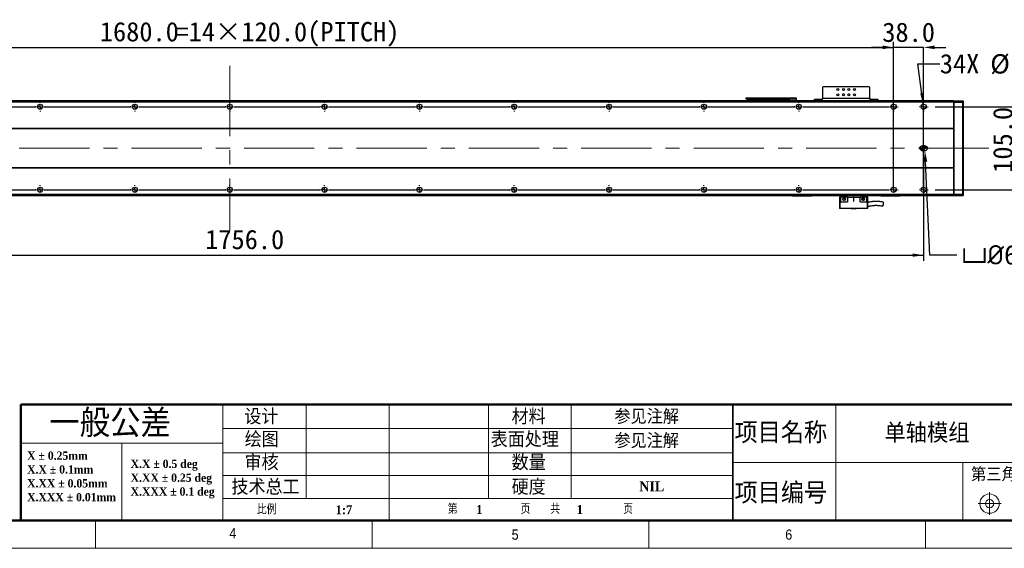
# Model space of a CAD drawing. Header units: millimetres. Extents: x 35 to 2924, y 35 to 2044.
# Tile 3 of 9: x 1024 to 2270, y 35 to 703. Entities that reach past the tile are written whole.
import ezdxf

# ---------------------------------------------------------------- set-up
doc = ezdxf.new("R2010")
doc.units = ezdxf.units.MM
doc.header["$LTSCALE"] = 7
doc.header["$PDSIZE"] = -1
doc.linetypes.add('CENTERX2', pattern=[20.32, 12.7, -2.54, 2.54, -2.54])
doc.layers.add('DIMNS', color=7, linetype='Continuous')
doc.styles.add('SLDTEXTSTYLE2', font='txt', dxfattribs={"bigfont": 'bigfont'})
doc.styles.add('SLDTEXTSTYLE3', font='Gothic.ttf', dxfattribs={"width": 0.913})
doc.styles.add('SLDTEXTSTYLE4', font='timesbd.ttf', dxfattribs={"width": 0.933})
doc.styles.add('SLDTEXTSTYLE5', font='txt', dxfattribs={"bigfont": 'bigfont'})
doc.styles.add('SLDTEXTSTYLE6', font='txt', dxfattribs={"bigfont": 'bigfont'})
doc.styles.add('SLDTEXTSTYLE9', font='txt')
doc.dimstyles.new('SLDDIMSTYLE0', dxfattribs={"dimtxt": 24.5, "dimasz": 14, "dimexe": 0, "dimexo": 0.0625, "dimgap": 6.125, "dimtad": 2, "dimdec": 1, "dimrnd": 1e-09, "dimzin": 4, "dimdsep": 46, "dimtxsty": 'SLDTEXTSTYLE9', "dimsah": 1, "dimcen": 0.09, "dimadec": 0, "dimazin": 1, "dimtfac": 1, "dimtdec": 1, "dimtofl": 0, "dimtmove": 0, "dimatfit": 3, "dimfxl": 0, "dimfrac": 2, "dimtolj": 1, "dimtzin": 12, "dimarcsym": 0})
doc.dimstyles.new('SLDDIMSTYLE1', dxfattribs={"dimtxt": 24.5, "dimasz": 14, "dimexe": 0, "dimexo": 0.0625, "dimgap": 6.125, "dimtad": 2, "dimdec": 1, "dimrnd": 1e-09, "dimzin": 4, "dimdsep": 46, "dimtxsty": 'SLDTEXTSTYLE9', "dimsah": 1, "dimcen": 0.09, "dimadec": 0, "dimazin": 1, "dimtfac": 1, "dimtdec": 1, "dimtmove": 0, "dimatfit": 0, "dimfxl": 0, "dimfrac": 2, "dimtolj": 1, "dimtzin": 12, "dimarcsym": 0})
doc.dimstyles.new('SLDDIMSTYLE5', dxfattribs={"dimtxt": 24.5, "dimasz": 14, "dimexe": 0, "dimexo": 0.0625, "dimgap": 6.125, "dimtad": 0, "dimtih": 1, "dimtoh": 1, "dimdec": 1, "dimrnd": 1e-09, "dimzin": 4, "dimdsep": 46, "dimtxsty": 'SLDTEXTSTYLE9', "dimsah": 1, "dimcen": 0, "dimadec": 0, "dimazin": 1, "dimtfac": 1, "dimtdec": 1, "dimtofl": 0, "dimtmove": 0, "dimatfit": 3, "dimfxl": 0, "dimfrac": 2, "dimtolj": 1, "dimtzin": 12, "dimarcsym": 0})
doc.dimstyles.new('SLDDIMSTYLE6', dxfattribs={"dimtxt": 24.5, "dimasz": 14, "dimexe": 0, "dimexo": 0.0625, "dimgap": 6.125, "dimtad": 0, "dimtih": 1, "dimtoh": 1, "dimdec": 1, "dimrnd": 1e-09, "dimzin": 12, "dimdsep": 46, "dimtxsty": 'SLDTEXTSTYLE9', "dimsah": 1, "dimcen": 0, "dimadec": 0, "dimazin": 3, "dimtfac": 1, "dimtdec": 1, "dimtofl": 0, "dimtmove": 0, "dimatfit": 3, "dimfxl": 0, "dimfrac": 2, "dimtolj": 1, "dimtzin": 12, "dimarcsym": 0})

# ---------------------------------------------------------------- blocks, each defined once
blk = doc.blocks.new('SW_NOTE_0')
at = {"color": 0, "linetype": 'Continuous', "lineweight": 0, "char_height": 10.5, "attachment_point": 1, "style": 'SLDTEXTSTYLE4'}
for s, insert in [('X.X ± 0.5 deg', (0, 13.8)), ('X.XX ± 0.25 deg', (0, -3.7)), ('X.XXX ± 0.1 deg', (0, -21.2))]:
    blk.add_mtext(s, dxfattribs=dict(at, insert=insert))
blk = doc.blocks.new('SW_NOTE_1')
at = {"color": 0, "linetype": 'Continuous', "lineweight": 0, "char_height": 10.5, "attachment_point": 1, "style": 'SLDTEXTSTYLE4'}
for s, insert in [('X ± 0.25mm ', (0, 13.8)), ('X.X ± 0.1mm', (0, -3.7))]:
    blk.add_mtext(s, dxfattribs=dict(at, insert=insert))
blk = doc.blocks.new('SW_NOTE_2')
at = {"color": 0, "linetype": 'Continuous', "lineweight": 0, "char_height": 10.5, "attachment_point": 1, "style": 'SLDTEXTSTYLE4'}
for s, insert in [('X.XX ± 0.05mm', (0, 13.8)), ('X.XXX ± 0.01mm', (0, -3.7))]:
    blk.add_mtext(s, dxfattribs=dict(at, insert=insert))
blk = doc.blocks.new('_D_12')
at = {"layer": 'DIMNS'}
for p, q in [((411.7, 532), (411.7, 398.7)), ((2167.7, 526.4), (2167.7, 398.7)), ((411.7, 405.7), (2167.7, 405.7))]:
    blk.add_line(p, q, dxfattribs=at)
for points in [[(411.7, 405.7), (425.7, 403.6), (425.7, 407.8)], [(2167.7, 405.7), (2153.7, 407.8), (2153.7, 403.6)]]:
    blk.add_solid(points, dxfattribs=at)
at = {"layer": 'DIMNS', "insert": (1258.6, 437.8), "char_height": 24.5, "attachment_point": 1, "style": 'SLDTEXTSTYLE9'}
blk.add_mtext('1756.0', dxfattribs=at)
blk = doc.blocks.new('_D_13')
at = {"layer": 'DIMNS'}
for p, q in [((2287.7, 593.4), (2287.7, 621.4)), ((2182.4, 593.4), (2294.7, 593.4)), ((2287.7, 488.4), (2287.7, 593.4)), ((2182.4, 488.4), (2294.7, 488.4)), ((2287.7, 488.4), (2287.7, 460.4))]:
    blk.add_line(p, q, dxfattribs=at)
for points in [[(2287.7, 593.4), (2289.8, 607.4), (2285.6, 607.4)], [(2287.7, 488.4), (2285.6, 474.4), (2289.8, 474.4)]]:
    blk.add_solid(points, dxfattribs=at)
at = {"layer": 'DIMNS', "insert": (2255.5, 509.9), "char_height": 24.5, "attachment_point": 1, "rotation": 90, "style": 'SLDTEXTSTYLE9'}
blk.add_mtext('105.0', dxfattribs=at)
blk = doc.blocks.new('_D_15')
at = {"layer": 'Defpoints', "color": 0}
for p in [(2169.2, 540.9), (2169.3, 537.9)]:
    blk.add_point(p, dxfattribs=at)
at = {"layer": 'DIMNS', "color": 0, "lineweight": -2}
for p, q in [((2175.7, 405.7), (2170, 523.9)), ((2209.5, 405.7), (2175.7, 405.7))]:
    blk.add_line(p, q, dxfattribs=at)
at = {"layer": 'DIMNS', "color": 0}
blk.add_solid([(2172.3, 524), (2167.7, 523.8), (2169.3, 537.9)], dxfattribs=at)
at = {"layer": 'DIMNS', "color": 0, "insert": (2215.6, 418.4), "char_height": 24.5, "attachment_point": 1, "style": 'SLDTEXTSTYLE9'}
blk.add_mtext('\\A1;{\\fGDT|b0|i0|c134|p2;v\\fISOCPEUR|b0|i0|c134|p34;%%C}6.0H7 X 9.0{\\fGDT|b0|i0|c134|p2;x}7.0', dxfattribs=at)
blk = doc.blocks.new('_D_16')
at = {"layer": 'DIMNS'}
for p, q in [((2167.2, 596.6), (2160.2, 647.8)), ((2160.2, 647.8), (2188.2, 647.8))]:
    blk.add_line(p, q, dxfattribs=at)
blk.add_solid([(2167.2, 596.6), (2167.4, 610.8), (2163.3, 610.2)], dxfattribs=at)
at = {"layer": 'DIMNS', "char_height": 24.5, "attachment_point": 1, "style": 'SLDTEXTSTYLE9'}
for s, insert in [('34X ', (2188.2, 660.1)), ('%%c', (2252, 659.9)), (' 6.6 THROUGH HOLE', (2289.8, 660.1))]:
    blk.add_mtext(s, dxfattribs=dict(at, insert=insert))
blk = doc.blocks.new('_D_17')
at = {"layer": 'DIMNS'}
for p, q in [((449.7, 608.1), (449.7, 675.5)), ((2129.7, 608.1), (2129.7, 675.5)), ((449.7, 668.5), (2129.7, 668.5))]:
    blk.add_line(p, q, dxfattribs=at)
for points in [[(449.7, 668.5), (463.7, 666.4), (463.7, 670.6)], [(2129.7, 668.5), (2115.7, 670.6), (2115.7, 666.4)]]:
    blk.add_solid(points, dxfattribs=at)
at = {"layer": 'DIMNS', "char_height": 24.5, "attachment_point": 1, "style": 'SLDTEXTSTYLE9'}
for s, insert in [('1680.0', (1125.3, 700.6)), ('=14×120.0(PITCH)', (1221, 700.6))]:
    blk.add_mtext(s, dxfattribs=dict(at, insert=insert))
blk = doc.blocks.new('_D_20')
at = {"layer": 'Defpoints', "color": 0}
for p in [(2129.7, 668.5), (2129.7, 488.4), (2167.7, 488.4)]:
    blk.add_point(p, dxfattribs=at)
at = {"layer": 'DIMNS', "color": 0, "lineweight": -2}
for p, q in [((2115.7, 668.5), (2101.7, 668.5)), ((2129.7, 488.4), (2129.7, 668.5)), ((2167.7, 668.5), (2129.7, 668.5)), ((2167.7, 488.4), (2167.7, 668.5)), ((2181.7, 668.5), (2195.7, 668.5))]:
    blk.add_line(p, q, dxfattribs=at)
at = {"layer": 'DIMNS', "color": 0}
for points in [[(2115.7, 670.8), (2115.7, 666.2), (2129.7, 668.5)], [(2181.7, 670.8), (2181.7, 666.2), (2167.7, 668.5)]]:
    blk.add_solid(points, dxfattribs=at)
at = {"layer": 'DIMNS', "color": 0, "insert": (2148.7, 699.9), "char_height": 24.5, "attachment_point": 2, "style": 'SLDTEXTSTYLE9'}
blk.add_mtext('\\A1;38.0', dxfattribs=at)
blk = doc.blocks.new('SW_CENTERMARKSYMBOL_0')
at = {"layer": 'DIMNS', "color": 0}
for p, q in [((-5.08, 0), (-5.54, 0)), ((0, 0), (-2.54, 0)), ((0, 5.08), (0, 5.54)), ((0, 0), (0, 2.54)), ((0, 0), (0, -2.54)), ((0, 0), (2.54, 0)), ((5.08, 0), (5.54, 0)), ((0, -5.08), (0, -5.54))]:
    blk.add_line(p, q, dxfattribs=at)
blk = doc.blocks.new('SW_CENTERMARKSYMBOL_2')
at = {"layer": 'DIMNS', "color": 0}
for p, q in [((-125.08, 0), (-125.84, 0)), ((-120, 0), (-122.54, 0)), ((-120, 5.08), (-120, 5.84)), ((-120, 0), (-120, 2.54)), ((-120, 0), (-120, -2.54)), ((-120, 0), (-117.46, 0)), ((-114.92, 0), (-5.08, 0)), ((-5.08, 0), (-5.84, 0)), ((0, 0), (-2.54, 0)), ((0, 0), (-2.54, 0)), ((0, 5.08), (0, 5.84)), ((0, 0), (0, 2.54)), ((0, 0), (0, 2.54)), ((0, 0), (0, -2.54)), ((0, 0), (2.54, 0)), ((0, 0), (0, -2.54)), ((0, 0), (2.54, 0)), ((5.08, 0), (5.84, 0)), ((5.08, 0), (114.92, 0)), ((114.92, 0), (114.16, 0)), ((120, 0), (117.46, 0)), ((120, 0), (117.46, 0)), ((120, 0), (117.46, 0)), ((120, 5.08), (120, 5.84)), ((120, 0), (120, 2.54)), ((120, 0), (120, 2.54)), ((120, 0), (120, 2.54)), ((120, 0), (120, -2.54)), ((120, 0), (122.54, 0)), ((120, 0), (120, -2.54)), ((120, 0), (122.54, 0)), ((120, 0), (120, -2.54)), ((120, 0), (122.54, 0)), ((125.08, 0), (125.84, 0)), ((125.08, 0), (234.92, 0)), ((234.92, 0), (234.16, 0)), ((240, 0), (237.46, 0)), ((240, 0), (237.46, 0)), ((240, 0), (237.46, 0)), ((240, 0), (237.46, 0)), ((240, 5.08), (240, 5.84)), ((240, 0), (240, 2.54)), ((240, 0), (240, 2.54)), ((240, 0), (240, 2.54)), ((240, 0), (240, 2.54)), ((240, 0), (240, -2.54)), ((240, 0), (242.54, 0)), ((240, 0), (240, -2.54)), ((240, 0), (242.54, 0)), ((240, 0), (240, -2.54)), ((240, 0), (242.54, 0)), ((240, 0), (240, -2.54)), ((240, 0), (242.54, 0)), ((245.08, 0), (245.84, 0)), ((245.08, 0), (354.92, 0)), ((354.92, 0), (354.16, 0)), ((360, 0), (357.46, 0)), ((360, 0), (357.46, 0)), ((360, 0), (357.46, 0)), ((360, 0), (357.46, 0)), ((360, 0), (357.46, 0)), ((360, 5.08), (360, 5.84)), ((360, 0), (360, 2.54)), ((360, 0), (360, 2.54)), ((360, 0), (360, 2.54)), ((360, 0), (360, 2.54)), ((360, 0), (360, 2.54)), ((360, 0), (360, -2.54)), ((360, 0), (362.54, 0)), ((360, 0), (360, -2.54)), ((360, 0), (362.54, 0)), ((360, 0), (360, -2.54)), ((360, 0), (362.54, 0)), ((360, 0), (360, -2.54)), ((360, 0), (362.54, 0)), ((360, 0), (360, -2.54)), ((360, 0), (362.54, 0)), ((365.08, 0), (365.84, 0)), ((365.08, 0), (474.92, 0)), ((474.92, 0), (474.16, 0)), ((480, 0), (477.46, 0)), ((480, 0), (477.46, 0)), ((480, 0), (477.46, 0)), ((480, 0), (477.46, 0)), ((480, 0), (477.46, 0)), ((480, 0), (477.46, 0)), ((480, 5.08), (480, 5.84)), ((480, 0), (480, 2.54)), ((480, 0), (480, 2.54)), ((480, 0), (480, 2.54)), ((480, 0), (480, 2.54)), ((480, 0), (480, 2.54)), ((480, 0), (480, 2.54)), ((480, 0), (480, -2.54)), ((480, 0), (482.54, 0)), ((480, 0), (480, -2.54)), ((480, 0), (482.54, 0)), ((480, 0), (480, -2.54)), ((480, 0), (482.54, 0)), ((480, 0), (480, -2.54)), ((480, 0), (482.54, 0)), ((480, 0), (480, -2.54)), ((480, 0), (482.54, 0)), ((480, 0), (480, -2.54)), ((480, 0), (482.54, 0)), ((485.08, 0), (485.84, 0)), ((485.08, 0), (594.92, 0)), ((594.92, 0), (594.16, 0)), ((600, 0), (597.46, 0)), ((600, 0), (597.46, 0)), ((600, 0), (597.46, 0)), ((600, 0), (597.46, 0)), ((600, 0), (597.46, 0)), ((600, 0), (597.46, 0)), ((600, 0), (597.46, 0)), ((600, 5.08), (600, 5.84)), ((600, 0), (600, 2.54)), ((600, 0), (600, 2.54)), ((600, 0), (600, 2.54)), ((600, 0), (600, 2.54)), ((600, 0), (600, 2.54)), ((600, 0), (600, 2.54)), ((600, 0), (600, 2.54)), ((600, 0), (600, -2.54)), ((600, 0), (602.54, 0)), ((600, 0), (600, -2.54)), ((600, 0), (602.54, 0)), ((600, 0), (600, -2.54)), ((600, 0), (602.54, 0)), ((600, 0), (600, -2.54)), ((600, 0), (602.54, 0)), ((600, 0), (600, -2.54)), ((600, 0), (602.54, 0)), ((600, 0), (600, -2.54)), ((600, 0), (602.54, 0)), ((600, 0), (600, -2.54)), ((600, 0), (602.54, 0)), ((605.08, 0), (605.84, 0)), ((605.08, 0), (714.92, 0)), ((714.92, 0), (714.16, 0)), ((720, 0), (717.46, 0)), ((720, 0), (717.46, 0)), ((720, 0), (717.46, 0)), ((720, 0), (717.46, 0)), ((720, 0), (717.46, 0)), ((720, 0), (717.46, 0)), ((720, 0), (717.46, 0)), ((720, 0), (717.46, 0)), ((720, 5.08), (720, 5.84)), ((720, 0), (720, 2.54)), ((720, 0), (720, 2.54)), ((720, 0), (720, 2.54)), ((720, 0), (720, 2.54)), ((720, 0), (720, 2.54)), ((720, 0), (720, 2.54)), ((720, 0), (720, 2.54)), ((720, 0), (720, 2.54)), ((720, 0), (720, -2.54)), ((720, 0), (722.54, 0)), ((720, 0), (720, -2.54)), ((720, 0), (722.54, 0)), ((720, 0), (720, -2.54)), ((720, 0), (722.54, 0)), ((720, 0), (720, -2.54)), ((720, 0), (722.54, 0)), ((720, 0), (720, -2.54)), ((720, 0), (722.54, 0)), ((720, 0), (720, -2.54)), ((720, 0), (722.54, 0)), ((720, 0), (720, -2.54)), ((720, 0), (722.54, 0)), ((720, 0), (720, -2.54)), ((720, 0), (722.54, 0)), ((725.08, 0), (725.84, 0)), ((725.08, 0), (834.92, 0)), ((834.92, 0), (834.16, 0)), ((840, 0), (837.46, 0)), ((840, 0), (837.46, 0)), ((840, 0), (837.46, 0)), ((840, 0), (837.46, 0)), ((840, 0), (837.46, 0)), ((840, 0), (837.46, 0)), ((840, 0), (837.46, 0)), ((840, 5.08), (840, 5.84)), ((840, 0), (840, 2.54)), ((840, 0), (840, 2.54)), ((840, 0), (840, 2.54)), ((840, 0), (840, 2.54)), ((840, 0), (840, 2.54)), ((840, 0), (840, 2.54)), ((840, 0), (840, 2.54)), ((840, 0), (840, -2.54)), ((840, 0), (842.54, 0)), ((840, 0), (840, -2.54)), ((840, 0), (842.54, 0)), ((840, 0), (840, -2.54)), ((840, 0), (842.54, 0)), ((840, 0), (840, -2.54)), ((840, 0), (842.54, 0)), ((840, 0), (840, -2.54)), ((840, 0), (842.54, 0)), ((840, 0), (840, -2.54)), ((840, 0), (842.54, 0)), ((840, 0), (840, -2.54)), ((840, 0), (842.54, 0)), ((845.08, 0), (845.84, 0)), ((845.08, 0), (954.92, 0)), ((954.92, 0), (954.16, 0)), ((960, 0), (957.46, 0)), ((960, 0), (957.46, 0)), ((960, 0), (957.46, 0)), ((960, 0), (957.46, 0)), ((960, 0), (957.46, 0)), ((960, 0), (957.46, 0)), ((960, 5.08), (960, 5.84)), ((960, 0), (960, 2.54)), ((960, 0), (960, 2.54)), ((960, 0), (960, 2.54)), ((960, 0), (960, 2.54)), ((960, 0), (960, 2.54)), ((960, 0), (960, 2.54)), ((960, 0), (960, -2.54)), ((960, 0), (962.54, 0)), ((960, 0), (960, -2.54)), ((960, 0), (962.54, 0)), ((960, 0), (960, -2.54)), ((960, 0), (962.54, 0)), ((960, 0), (960, -2.54)), ((960, 0), (962.54, 0)), ((960, 0), (960, -2.54)), ((960, 0), (962.54, 0)), ((960, 0), (960, -2.54)), ((960, 0), (962.54, 0)), ((965.08, 0), (965.84, 0)), ((965.08, 0), (1074.92, 0)), ((1074.92, 0), (1074.16, 0)), ((1080, 0), (1077.46, 0)), ((1080, 0), (1077.46, 0)), ((1080, 0), (1077.46, 0)), ((1080, 0), (1077.46, 0)), ((1080, 0), (1077.46, 0)), ((1080, 5.08), (1080, 5.84)), ((1080, 0), (1080, 2.54)), ((1080, 0), (1080, 2.54)), ((1080, 0), (1080, 2.54)), ((1080, 0), (1080, 2.54)), ((1080, 0), (1080, 2.54)), ((1080, 0), (1080, -2.54)), ((1080, 0), (1082.54, 0)), ((1080, 0), (1080, -2.54)), ((1080, 0), (1082.54, 0)), ((1080, 0), (1080, -2.54)), ((1080, 0), (1082.54, 0)), ((1080, 0), (1080, -2.54)), ((1080, 0), (1082.54, 0)), ((1080, 0), (1080, -2.54)), ((1080, 0), (1082.54, 0)), ((1085.08, 0), (1085.84, 0)), ((1085.08, 0), (1194.92, 0)), ((1194.92, 0), (1194.16, 0)), ((1200, 0), (1197.46, 0)), ((1200, 0), (1197.46, 0)), ((1200, 0), (1197.46, 0)), ((1200, 0), (1197.46, 0)), ((1200, 5.08), (1200, 5.84)), ((1200, 0), (1200, 2.54)), ((1200, 0), (1200, 2.54)), ((1200, 0), (1200, 2.54)), ((1200, 0), (1200, 2.54)), ((1200, 0), (1200, -2.54)), ((1200, 0), (1202.54, 0)), ((1200, 0), (1200, -2.54)), ((1200, 0), (1202.54, 0)), ((1200, 0), (1200, -2.54)), ((1200, 0), (1202.54, 0)), ((1200, 0), (1200, -2.54)), ((1200, 0), (1202.54, 0)), ((1205.08, 0), (1205.84, 0)), ((1205.08, 0), (1314.92, 0)), ((1314.92, 0), (1314.16, 0)), ((1320, 0), (1317.46, 0)), ((1320, 0), (1317.46, 0)), ((1320, 0), (1317.46, 0)), ((1320, 5.08), (1320, 5.84)), ((1320, 0), (1320, 2.54)), ((1320, 0), (1320, 2.54)), ((1320, 0), (1320, 2.54)), ((1320, 0), (1320, -2.54)), ((1320, 0), (1322.54, 0)), ((1320, 0), (1320, -2.54)), ((1320, 0), (1322.54, 0)), ((1320, 0), (1320, -2.54)), ((1320, 0), (1322.54, 0)), ((1325.08, 0), (1325.84, 0)), ((1325.08, 0), (1434.92, 0)), ((1434.92, 0), (1434.16, 0)), ((1440, 0), (1437.46, 0)), ((1440, 0), (1437.46, 0)), ((1440, 5.08), (1440, 5.84)), ((1440, 0), (1440, 2.54)), ((1440, 0), (1440, 2.54)), ((1440, 0), (1440, -2.54)), ((1440, 0), (1442.54, 0)), ((1440, 0), (1440, -2.54)), ((1440, 0), (1442.54, 0)), ((1445.08, 0), (1445.84, 0)), ((1445.08, 0), (1554.92, 0)), ((1560, 0), (1557.46, 0)), ((1560, 5.08), (1560, 5.84)), ((1560, 0), (1560, 2.54)), ((1560, 0), (1560, -2.54)), ((1560, 0), (1562.54, 0)), ((1565.08, 0), (1565.84, 0)), ((-120, -5.08), (-120, -5.84)), ((0, -5.08), (0, -5.84)), ((120, -5.08), (120, -5.84)), ((240, -5.08), (240, -5.84)), ((360, -5.08), (360, -5.84)), ((480, -5.08), (480, -5.84)), ((600, -5.08), (600, -5.84)), ((720, -5.08), (720, -5.84)), ((840, -5.08), (840, -5.84)), ((960, -5.08), (960, -5.84)), ((1080, -5.08), (1080, -5.84)), ((1200, -5.08), (1200, -5.84)), ((1320, -5.08), (1320, -5.84)), ((1440, -5.08), (1440, -5.84)), ((1560, -5.08), (1560, -5.84))]:
    blk.add_line(p, q, dxfattribs=at)
blk = doc.blocks.new('SW_CENTERMARKSYMBOL_3')
at = {"layer": 'DIMNS', "color": 0}
for p, q in [((-245.08, 0), (-245.84, 0)), ((-240, 0), (-242.54, 0)), ((-240, 5.08), (-240, 5.84)), ((-240, 0), (-240, 2.54)), ((-240, 0), (-240, -2.54)), ((-240, 0), (-237.46, 0)), ((-234.92, 0), (-125.08, 0)), ((-125.08, 0), (-125.84, 0)), ((-120, 0), (-122.54, 0)), ((-120, 0), (-122.54, 0)), ((-120, 5.08), (-120, 5.84)), ((-120, 0), (-120, 2.54)), ((-120, 0), (-120, 2.54)), ((-120, 0), (-120, -2.54)), ((-120, 0), (-117.46, 0)), ((-120, 0), (-120, -2.54)), ((-120, 0), (-117.46, 0)), ((-114.92, 0), (-114.16, 0)), ((-114.92, 0), (-5.08, 0)), ((-5.08, 0), (-5.84, 0)), ((0, 0), (-2.54, 0)), ((0, 0), (-2.54, 0)), ((0, 0), (-2.54, 0)), ((0, 5.08), (0, 5.84)), ((0, 0), (0, 2.54)), ((0, 0), (0, 2.54)), ((0, 0), (0, 2.54)), ((0, 0), (0, -2.54)), ((0, 0), (2.54, 0)), ((0, 0), (0, -2.54)), ((0, 0), (2.54, 0)), ((0, 0), (0, -2.54)), ((0, 0), (2.54, 0)), ((5.08, 0), (5.84, 0)), ((5.08, 0), (114.92, 0)), ((114.92, 0), (114.16, 0)), ((120, 0), (117.46, 0)), ((120, 0), (117.46, 0)), ((120, 0), (117.46, 0)), ((120, 0), (117.46, 0)), ((120, 5.08), (120, 5.84)), ((120, 0), (120, 2.54)), ((120, 0), (120, 2.54)), ((120, 0), (120, 2.54)), ((120, 0), (120, 2.54)), ((120, 0), (120, -2.54)), ((120, 0), (122.54, 0)), ((120, 0), (120, -2.54)), ((120, 0), (122.54, 0)), ((120, 0), (120, -2.54)), ((120, 0), (122.54, 0)), ((120, 0), (120, -2.54)), ((120, 0), (122.54, 0)), ((125.08, 0), (125.84, 0)), ((125.08, 0), (234.92, 0)), ((234.92, 0), (234.16, 0)), ((240, 0), (237.46, 0)), ((240, 0), (237.46, 0)), ((240, 0), (237.46, 0)), ((240, 0), (237.46, 0)), ((240, 0), (237.46, 0)), ((240, 5.08), (240, 5.84)), ((240, 0), (240, 2.54)), ((240, 0), (240, 2.54)), ((240, 0), (240, 2.54)), ((240, 0), (240, 2.54)), ((240, 0), (240, 2.54)), ((240, 0), (240, -2.54)), ((240, 0), (242.54, 0)), ((240, 0), (240, -2.54)), ((240, 0), (242.54, 0)), ((240, 0), (240, -2.54)), ((240, 0), (242.54, 0)), ((240, 0), (240, -2.54)), ((240, 0), (242.54, 0)), ((240, 0), (240, -2.54)), ((240, 0), (242.54, 0)), ((245.08, 0), (245.84, 0)), ((245.08, 0), (354.92, 0)), ((354.92, 0), (354.16, 0)), ((360, 0), (357.46, 0)), ((360, 0), (357.46, 0)), ((360, 0), (357.46, 0)), ((360, 0), (357.46, 0)), ((360, 0), (357.46, 0)), ((360, 0), (357.46, 0)), ((360, 5.08), (360, 5.84)), ((360, 0), (360, 2.54)), ((360, 0), (360, 2.54)), ((360, 0), (360, 2.54)), ((360, 0), (360, 2.54)), ((360, 0), (360, 2.54)), ((360, 0), (360, 2.54)), ((360, 0), (360, -2.54)), ((360, 0), (362.54, 0)), ((360, 0), (360, -2.54)), ((360, 0), (362.54, 0)), ((360, 0), (360, -2.54)), ((360, 0), (362.54, 0)), ((360, 0), (360, -2.54)), ((360, 0), (362.54, 0)), ((360, 0), (360, -2.54)), ((360, 0), (362.54, 0)), ((360, 0), (360, -2.54)), ((360, 0), (362.54, 0)), ((365.08, 0), (365.84, 0)), ((365.08, 0), (474.92, 0)), ((474.92, 0), (474.16, 0)), ((480, 0), (477.46, 0)), ((480, 0), (477.46, 0)), ((480, 0), (477.46, 0)), ((480, 0), (477.46, 0)), ((480, 0), (477.46, 0)), ((480, 0), (477.46, 0)), ((480, 0), (477.46, 0)), ((480, 5.08), (480, 5.84)), ((480, 0), (480, 2.54)), ((480, 0), (480, 2.54)), ((480, 0), (480, 2.54)), ((480, 0), (480, 2.54)), ((480, 0), (480, 2.54)), ((480, 0), (480, 2.54)), ((480, 0), (480, 2.54)), ((480, 0), (480, -2.54)), ((480, 0), (482.54, 0)), ((480, 0), (480, -2.54)), ((480, 0), (482.54, 0)), ((480, 0), (480, -2.54)), ((480, 0), (482.54, 0)), ((480, 0), (480, -2.54)), ((480, 0), (482.54, 0)), ((480, 0), (480, -2.54)), ((480, 0), (482.54, 0)), ((480, 0), (480, -2.54)), ((480, 0), (482.54, 0)), ((480, 0), (480, -2.54)), ((480, 0), (482.54, 0)), ((485.08, 0), (485.84, 0)), ((485.08, 0), (594.92, 0)), ((594.92, 0), (594.16, 0)), ((600, 0), (597.46, 0)), ((600, 0), (597.46, 0)), ((600, 0), (597.46, 0)), ((600, 0), (597.46, 0)), ((600, 0), (597.46, 0)), ((600, 0), (597.46, 0)), ((600, 0), (597.46, 0)), ((600, 0), (597.46, 0)), ((600, 5.08), (600, 5.84)), ((600, 0), (600, 2.54)), ((600, 0), (600, 2.54)), ((600, 0), (600, 2.54)), ((600, 0), (600, 2.54)), ((600, 0), (600, 2.54)), ((600, 0), (600, 2.54)), ((600, 0), (600, 2.54)), ((600, 0), (600, 2.54)), ((600, 0), (600, -2.54)), ((600, 0), (602.54, 0)), ((600, 0), (600, -2.54)), ((600, 0), (602.54, 0)), ((600, 0), (600, -2.54)), ((600, 0), (602.54, 0)), ((600, 0), (600, -2.54)), ((600, 0), (602.54, 0)), ((600, 0), (600, -2.54)), ((600, 0), (602.54, 0)), ((600, 0), (600, -2.54)), ((600, 0), (602.54, 0)), ((600, 0), (600, -2.54)), ((600, 0), (602.54, 0)), ((600, 0), (600, -2.54)), ((600, 0), (602.54, 0)), ((605.08, 0), (605.84, 0)), ((605.08, 0), (714.92, 0)), ((714.92, 0), (714.16, 0)), ((720, 0), (717.46, 0)), ((720, 0), (717.46, 0)), ((720, 0), (717.46, 0)), ((720, 0), (717.46, 0)), ((720, 0), (717.46, 0)), ((720, 0), (717.46, 0)), ((720, 0), (717.46, 0)), ((720, 5.08), (720, 5.84)), ((720, 0), (720, 2.54)), ((720, 0), (720, 2.54)), ((720, 0), (720, 2.54)), ((720, 0), (720, 2.54)), ((720, 0), (720, 2.54)), ((720, 0), (720, 2.54)), ((720, 0), (720, 2.54)), ((720, 0), (720, -2.54)), ((720, 0), (722.54, 0)), ((720, 0), (720, -2.54)), ((720, 0), (722.54, 0)), ((720, 0), (720, -2.54)), ((720, 0), (722.54, 0)), ((720, 0), (720, -2.54)), ((720, 0), (722.54, 0)), ((720, 0), (720, -2.54)), ((720, 0), (722.54, 0)), ((720, 0), (720, -2.54)), ((720, 0), (722.54, 0)), ((720, 0), (720, -2.54)), ((720, 0), (722.54, 0)), ((725.08, 0), (725.84, 0)), ((725.08, 0), (834.92, 0)), ((834.92, 0), (834.16, 0)), ((840, 0), (837.46, 0)), ((840, 0), (837.46, 0)), ((840, 0), (837.46, 0)), ((840, 0), (837.46, 0)), ((840, 0), (837.46, 0)), ((840, 0), (837.46, 0)), ((840, 5.08), (840, 5.84)), ((840, 0), (840, 2.54)), ((840, 0), (840, 2.54)), ((840, 0), (840, 2.54)), ((840, 0), (840, 2.54)), ((840, 0), (840, 2.54)), ((840, 0), (840, 2.54)), ((840, 0), (840, -2.54)), ((840, 0), (842.54, 0)), ((840, 0), (840, -2.54)), ((840, 0), (842.54, 0)), ((840, 0), (840, -2.54)), ((840, 0), (842.54, 0)), ((840, 0), (840, -2.54)), ((840, 0), (842.54, 0)), ((840, 0), (840, -2.54)), ((840, 0), (842.54, 0)), ((840, 0), (840, -2.54)), ((840, 0), (842.54, 0)), ((845.08, 0), (845.84, 0)), ((845.08, 0), (954.92, 0)), ((954.92, 0), (954.16, 0)), ((960, 0), (957.46, 0)), ((960, 0), (957.46, 0)), ((960, 0), (957.46, 0)), ((960, 0), (957.46, 0)), ((960, 0), (957.46, 0)), ((960, 5.08), (960, 5.84)), ((960, 0), (960, 2.54)), ((960, 0), (960, 2.54)), ((960, 0), (960, 2.54)), ((960, 0), (960, 2.54)), ((960, 0), (960, 2.54)), ((960, 0), (960, -2.54)), ((960, 0), (962.54, 0)), ((960, 0), (960, -2.54)), ((960, 0), (962.54, 0)), ((960, 0), (960, -2.54)), ((960, 0), (962.54, 0)), ((960, 0), (960, -2.54)), ((960, 0), (962.54, 0)), ((960, 0), (960, -2.54)), ((960, 0), (962.54, 0)), ((965.08, 0), (965.84, 0)), ((965.08, 0), (1074.92, 0)), ((1074.92, 0), (1074.16, 0)), ((1080, 0), (1077.46, 0)), ((1080, 0), (1077.46, 0)), ((1080, 0), (1077.46, 0)), ((1080, 0), (1077.46, 0)), ((1080, 5.08), (1080, 5.84)), ((1080, 0), (1080, 2.54)), ((1080, 0), (1080, 2.54)), ((1080, 0), (1080, 2.54)), ((1080, 0), (1080, 2.54)), ((1080, 0), (1080, -2.54)), ((1080, 0), (1082.54, 0)), ((1080, 0), (1080, -2.54)), ((1080, 0), (1082.54, 0)), ((1080, 0), (1080, -2.54)), ((1080, 0), (1082.54, 0)), ((1080, 0), (1080, -2.54)), ((1080, 0), (1082.54, 0)), ((1085.08, 0), (1085.84, 0)), ((1085.08, 0), (1194.92, 0)), ((1194.92, 0), (1194.16, 0)), ((1200, 0), (1197.46, 0)), ((1200, 0), (1197.46, 0)), ((1200, 0), (1197.46, 0)), ((1200, 5.08), (1200, 5.84)), ((1200, 0), (1200, 2.54)), ((1200, 0), (1200, 2.54)), ((1200, 0), (1200, 2.54)), ((1200, 0), (1200, -2.54)), ((1200, 0), (1202.54, 0)), ((1200, 0), (1200, -2.54)), ((1200, 0), (1202.54, 0)), ((1200, 0), (1200, -2.54)), ((1200, 0), (1202.54, 0)), ((1205.08, 0), (1205.84, 0)), ((1205.08, 0), (1314.92, 0)), ((1314.92, 0), (1314.16, 0)), ((1320, 0), (1317.46, 0)), ((1320, 0), (1317.46, 0)), ((1320, 5.08), (1320, 5.84)), ((1320, 0), (1320, 2.54)), ((1320, 0), (1320, 2.54)), ((1320, 0), (1320, -2.54)), ((1320, 0), (1322.54, 0)), ((1320, 0), (1320, -2.54)), ((1320, 0), (1322.54, 0)), ((1325.08, 0), (1325.84, 0)), ((1325.08, 0), (1434.92, 0)), ((1440, 0), (1437.46, 0)), ((1440, 5.08), (1440, 5.84)), ((1440, 0), (1440, 2.54)), ((1440, 0), (1440, -2.54)), ((1440, 0), (1442.54, 0)), ((1445.08, 0), (1445.84, 0)), ((-240, -5.08), (-240, -5.84)), ((-120, -5.08), (-120, -5.84)), ((0, -5.08), (0, -5.84)), ((120, -5.08), (120, -5.84)), ((240, -5.08), (240, -5.84)), ((360, -5.08), (360, -5.84)), ((480, -5.08), (480, -5.84)), ((600, -5.08), (600, -5.84)), ((720, -5.08), (720, -5.84)), ((840, -5.08), (840, -5.84)), ((960, -5.08), (960, -5.84)), ((1080, -5.08), (1080, -5.84)), ((1200, -5.08), (1200, -5.84)), ((1320, -5.08), (1320, -5.84)), ((1440, -5.08), (1440, -5.84))]:
    blk.add_line(p, q, dxfattribs=at)
blk = doc.blocks.new('SW_CENTERMARKSYMBOL_4')
at = {"layer": 'DIMNS', "color": 0}
for p, q in [((-5.08, 0), (-5.84, 0)), ((0, 0), (-2.54, 0)), ((0, 5.08), (0, 5.84)), ((0, 0), (0, 2.54)), ((0, 0), (0, -2.54)), ((0, 0), (2.54, 0)), ((5.08, 0), (5.84, 0)), ((0, -5.08), (0, -5.84))]:
    blk.add_line(p, q, dxfattribs=at)
blk = doc.blocks.new('SW_CENTERMARKSYMBOL_5')
at = {"layer": 'DIMNS', "color": 0}
for p, q in [((-5.08, 0), (-5.84, 0)), ((0, 0), (-2.54, 0)), ((0, 5.08), (0, 5.84)), ((0, 0), (0, 2.54)), ((0, 0), (0, -2.54)), ((0, 0), (2.54, 0)), ((5.08, 0), (5.84, 0)), ((0, -5.08), (0, -5.84))]:
    blk.add_line(p, q, dxfattribs=at)
blk = doc.blocks.new('SW_DOWELSYMBOL_1')
at = {"linetype": 'Continuous', "lineweight": 18}
h = blk.add_hatch(color=0, dxfattribs=at)
edge = h.paths.add_edge_path(flags=0)
edge.add_arc((0, 0), 3, 180, 270)
edge.add_line((0, -3), (0, 0))
edge.add_line((0, 0), (-3, 0))
h = blk.add_hatch(color=0, dxfattribs=at)
edge = h.paths.add_edge_path(flags=0)
edge.add_arc((0, 0), 3, 0, 90)
edge.add_line((0, 3), (0, 0))
edge.add_line((0, 0), (3, 0))
at = {"layer": 'DIMNS', "color": 0}
blk.add_circle((0, 0), 3, dxfattribs=at)
blk = doc.blocks.new('SW_DOWELSYMBOL_2')
at = {"linetype": 'Continuous', "lineweight": 18}
h = blk.add_hatch(color=0, dxfattribs=at)
edge = h.paths.add_edge_path(flags=0)
edge.add_arc((0, 0), 3, 180, 270)
edge.add_line((0, -3), (0, 0))
edge.add_line((0, 0), (-3, 0))
h = blk.add_hatch(color=0, dxfattribs=at)
edge = h.paths.add_edge_path(flags=0)
edge.add_arc((0, 0), 3, 0, 90)
edge.add_line((0, 3), (0, 0))
edge.add_line((0, 0), (3, 0))
at = {"layer": 'DIMNS', "color": 0}
blk.add_circle((0, 0), 3, dxfattribs=at)

msp = doc.modelspace()

# ---------------------------------------------------------------- linework, layer by layer
at = {"color": 7, "linetype": 'Continuous', "lineweight": 25}
for p, q in [((2040.69, 618.66), (2039.69, 617.66)), ((2039.69, 617.66), (2039.69, 603.86)), ((2098.69, 618.66), (2040.69, 618.66)), ((2099.69, 617.66), (2098.69, 618.66)), ((2099.69, 603.86), (2099.69, 617.66)), ((2205.69, 600.86), (373.69, 600.86)), ((2205.69, 600.36), (373.69, 600.36)), ((2205.69, 599.36), (373.69, 599.36)), ((1943.19, 602.86), (1943.19, 604.86)), ((1943.19, 604.86), (1944.19, 604.86)), ((1944.19, 602.86), (1943.19, 602.86)), ((1944.19, 604.86), (1944.19, 602.86)), ((1944.19, 604.86), (1998.19, 604.86)), ((1944.19, 602.86), (1998.19, 602.86)), ((1971.19, 601.03), (1971.19, 602.86)), ((1971.19, 601.03), (2006.19, 601.03)), ((1971.19, 600.86), (1971.19, 601.03)), ((1998.19, 602.86), (1998.19, 604.86)), ((1998.19, 604.86), (2006.19, 604.86)), ((2006.19, 602.86), (1998.19, 602.86)), ((2006.19, 604.86), (2006.19, 602.86)), ((2006.19, 602.86), (2006.19, 601.03)), ((2006.19, 601.03), (2006.19, 600.86)), ((2029.69, 600.86), (2029.69, 602.86)), ((2029.69, 602.86), (2030.69, 602.86)), ((2030.69, 602.86), (2030.69, 600.86)), ((2030.69, 602.86), (2038.69, 602.86)), ((2038.69, 602.86), (2038.69, 600.86)), ((2039.69, 602.86), (2038.69, 602.86)), ((2099.69, 603.86), (2039.69, 603.86)), ((2039.69, 600.86), (2039.69, 603.86)), ((2099.69, 603.86), (2099.69, 600.86)), ((2100.69, 602.86), (2099.69, 602.86)), ((2100.69, 602.86), (2100.69, 600.86)), ((2100.69, 602.86), (2108.69, 602.86)), ((2108.69, 600.86), (2108.69, 602.86)), ((2108.69, 602.86), (2109.69, 602.86)), ((2109.69, 602.86), (2109.69, 600.86)), ((2205.69, 600.56), (2205.99, 600.86)), ((2205.69, 600.86), (2205.69, 600.56)), ((2205.69, 600.36), (2205.69, 600.56)), ((2205.69, 600.36), (2205.69, 599.36)), ((2205.69, 599.36), (2205.69, 565.86)), ((2205.69, 598.73), (2205.99, 598.86)), ((2205.99, 600.86), (2205.99, 598.86)), ((2205.99, 600.86), (2217.39, 600.86)), ((2205.99, 598.86), (2205.99, 482.86)), ((2217.39, 598.86), (2205.99, 598.86)), ((2217.39, 598.86), (2217.39, 600.86)), ((2217.69, 600.56), (2217.39, 600.86)), ((2217.39, 482.86), (2217.39, 598.86)), ((2217.69, 598.73), (2217.39, 598.86)), ((2217.69, 600.56), (2217.69, 598.73)), ((2217.69, 598.73), (2217.69, 482.98)), ((2205.69, 565.86), (373.69, 565.86)), ((2205.69, 565.36), (373.69, 565.36)), ((2205.69, 565.86), (2205.69, 565.36)), ((2205.69, 565.36), (2205.69, 516.36)), ((2169.19, 543.86), (2166.19, 543.86)), ((2166.19, 537.86), (2169.19, 537.86)), ((2205.69, 516.36), (373.69, 516.36)), ((2205.69, 515.86), (373.69, 515.86)), ((2205.69, 516.36), (2205.69, 515.86)), ((2205.69, 515.86), (2205.69, 482.36)), ((2205.69, 482.36), (373.69, 482.36)), ((2205.69, 481.36), (373.69, 481.36)), ((2205.69, 480.86), (373.69, 480.86)), ((2001.69, 480.66), (2001.69, 480.86)), ((2001.69, 480.66), (2001.99, 480.36)), ((2001.69, 480.66), (2002.69, 480.66)), ((2002.81, 480.36), (2001.99, 480.36)), ((2002.69, 480.86), (2002.69, 480.66)), ((2002.81, 480.36), (2002.69, 480.66)), ((2002.69, 480.66), (2024.69, 480.66)), ((2024.57, 480.36), (2002.81, 480.36)), ((2024.57, 480.36), (2024.69, 480.66)), ((2025.39, 480.36), (2024.57, 480.36)), ((2024.69, 480.66), (2024.69, 480.86)), ((2024.69, 480.66), (2025.69, 480.66)), ((2025.39, 480.36), (2025.69, 480.66)), ((2025.69, 480.86), (2025.69, 480.66)), ((2061.19, 478.96), (2061.19, 464.56)), ((2062.39, 478.96), (2061.19, 478.96)), ((2062.19, 478.96), (2062.19, 480.86)), ((2062.39, 478.96), (2062.39, 472.96)), ((2071.19, 478.96), (2062.39, 478.96)), ((2071.19, 478.96), (2071.19, 472.96)), ((2071.19, 478.96), (2078.94, 478.96)), ((2079.44, 478.96), (2078.94, 478.96)), ((2078.94, 478.96), (2078.94, 474.21)), ((2079.44, 478.96), (2087.19, 478.96)), ((2079.44, 474.21), (2079.44, 478.96)), ((2087.19, 472.96), (2087.19, 478.96)), ((2095.99, 478.96), (2087.19, 478.96)), ((2090.57, 477.41), (2090.74, 477.51)), ((2092.2, 477.01), (2092.33, 476.61)), ((2095.99, 472.96), (2095.99, 478.96)), ((2097.19, 478.96), (2095.99, 478.96)), ((2096.19, 478.96), (2096.19, 480.86)), ((2097.19, 464.56), (2097.19, 478.96)), ((2113.69, 480.66), (2113.69, 480.86)), ((2113.69, 480.66), (2113.99, 480.36)), ((2113.69, 480.66), (2114.69, 480.66)), ((2114.81, 480.36), (2113.99, 480.36)), ((2114.69, 480.86), (2114.69, 480.66)), ((2114.81, 480.36), (2114.69, 480.66)), ((2114.69, 480.66), (2136.69, 480.66)), ((2136.57, 480.36), (2114.81, 480.36)), ((2136.57, 480.36), (2136.69, 480.66)), ((2137.39, 480.36), (2136.57, 480.36)), ((2136.69, 480.66), (2136.69, 480.86)), ((2136.69, 480.66), (2137.69, 480.66)), ((2137.39, 480.36), (2137.69, 480.66)), ((2137.69, 480.86), (2137.69, 480.66)), ((2205.69, 482.98), (2205.99, 482.86)), ((2205.69, 482.36), (2205.69, 481.36)), ((2205.69, 481.16), (2205.69, 481.36)), ((2205.69, 481.16), (2205.99, 480.86)), ((2205.69, 481.16), (2205.69, 480.86)), ((2205.99, 482.86), (2205.99, 480.86)), ((2205.99, 482.86), (2217.39, 482.86)), ((2217.39, 480.86), (2205.99, 480.86)), ((2217.69, 482.98), (2217.39, 482.86)), ((2217.39, 480.86), (2217.39, 482.86)), ((2217.69, 481.16), (2217.39, 480.86)), ((2217.69, 482.98), (2217.69, 481.16)), ((2062.19, 464.56), (2061.19, 464.56)), ((2062.39, 472.96), (2062.19, 472.96)), ((2062.19, 464.56), (2062.19, 472.96)), ((2096.19, 464.56), (2062.19, 464.56)), ((2062.39, 472.96), (2071.19, 472.96)), ((2076.19, 464.56), (2076.19, 464.36)), ((2076.88, 464.36), (2076.19, 464.36)), ((2082.19, 464.36), (2076.88, 464.36)), ((2082.19, 464.36), (2082.19, 464.56)), ((2087.19, 472.96), (2095.99, 472.96)), ((2096.19, 472.96), (2095.99, 472.96)), ((2096.19, 472.96), (2096.19, 464.56)), ((2097.19, 464.56), (2096.19, 464.56))]:
    msp.add_line(p, q, dxfattribs=at)
at = {"color": 8, "linetype": 'Continuous', "lineweight": 25}
for p, q in [((2066.94, 609.36), (2065.44, 609.36)), ((2073.94, 609.36), (2072.44, 609.36))]:
    msp.add_line(p, q, dxfattribs=at)
at = {"color": 7, "linetype": 'Continuous', "lineweight": 50}
for p, q in [((1025.29, 217), (1025.29, 70)), ((1025.29, 217), (1281, 217)), ((2870, 217), (1281, 217)), ((70, 70), (2870, 70))]:
    msp.add_line(p, q, dxfattribs=at)
at = {"color": 7, "linetype": 'Continuous', "lineweight": 18}
for p, q in [((1281, 217), (1281, 192.5)), ((1281, 168), (1281, 217)), ((1281, 192.5), (1281, 217)), ((1386.18, 98.04), (1386.18, 217)), ((1491.29, 217), (1491.29, 70)), ((1617, 217), (1617, 98.04)), ((1721.53, 217), (1721.53, 98.04)), ((2056.78, 217), (2056.78, 70)), ((1281, 168), (1281, 192.5)), ((1281, 186.61), (1926.29, 186.61)), ((1281, 168), (1025.29, 168)), ((1153.14, 168), (1153.14, 70)), ((1281, 168), (1281, 70)), ((1281, 155.78), (1926.29, 155.78)), ((1926.29, 143.5), (2339.76, 143.5)), ((2217.1, 143.5), (2217.1, 70)), ((1281, 126.91), (1926.29, 126.91)), ((2251.06, 106.04), (2251.06, 77.44)), ((1926.29, 98.04), (1281, 98.04)), ((2236.5, 91.48), (2265.91, 91.48)), ((70, 70), (2870, 70)), ((861, 70), (2870, 70)), ((1120, 35), (1120, 70)), ((1470, 35), (1470, 70)), ((1820, 70), (1820, 35)), ((2170, 35), (2170, 70)), ((35, 35), (2905, 35))]:
    msp.add_line(p, q, dxfattribs=at)
at = {"color": 7, "linetype": 'Continuous', "lineweight": 35}
msp.add_line((1926.29, 217), (1926.29, 70), dxfattribs=at)
at = {"color": 7, "linetype": 'Continuous', "lineweight": 25}
for centre, radius in [((2059.19, 615.36), 1.25), ((2066.19, 615.36), 1.25), ((2073.19, 615.36), 1.25), ((2080.19, 615.36), 1.25), ((2059.19, 608.36), 1.25), ((2066.19, 608.36), 1.25), ((2073.19, 608.36), 1.25), ((2080.19, 608.36), 1.25), ((1049.69, 593.36), 3.3), ((1169.69, 593.36), 3.3), ((1289.69, 593.36), 3.3), ((1409.69, 593.36), 3.3), ((1529.69, 593.36), 3.3), ((1649.69, 593.36), 3.3), ((1769.69, 593.36), 3.3), ((1889.69, 593.36), 3.3), ((2009.69, 593.36), 3.3), ((2129.69, 593.36), 3.3), ((2167.69, 593.36), 3.3), ((1049.69, 488.36), 3.3), ((1169.69, 488.36), 3.3), ((1289.69, 488.36), 3.3), ((1409.69, 488.36), 3.3), ((1529.69, 488.36), 3.3), ((1649.69, 488.36), 3.3), ((1769.69, 488.36), 3.3), ((1889.69, 488.36), 3.3), ((2009.69, 488.36), 3.3), ((2129.69, 488.36), 3.3), ((2167.69, 488.36), 3.3), ((2067.19, 476.46), 1.6), ((2091.19, 476.46), 1.6)]:
    msp.add_circle(centre, radius, dxfattribs=at)
at = {"color": 7, "linetype": 'Continuous', "lineweight": 18}
for radius in [12.25, 5.25]:
    msp.add_circle((2251.06, 91.48), radius, dxfattribs=at)
at = {"color": 7, "linetype": 'Continuous', "lineweight": 25}
for centre, radius, start, end in [((2166.19, 540.86), 3, 90, 270), ((2169.19, 540.86), 3, 270, 90), ((2079.19, 474.21), 0.25, 180, 0)]:
    msp.add_arc(centre, radius, start, end, dxfattribs=at)
for points, knots in [([(2068.33, 476.61), (2068.35, 476.48), (2068.39, 476.22), (2068.28, 475.83), (2068.06, 475.48), (2067.72, 475.22), (2067.31, 475.07), (2066.85, 475.06), (2066.41, 475.19), (2066.18, 475.37), (2066.07, 475.46)], [0, 0, 0, 0, 0.1147394, 0.2305921, 0.3509403, 0.4758392, 0.6054408, 0.739406, 0.8775416, 1, 1, 1, 1]), ([(2067.17, 477.76), (2067.31, 477.73), (2067.6, 477.68), (2067.95, 477.42), (2068.13, 477.18), (2068.19, 477.03), (2068.2, 477.01)], [0, 0, 0, 0, 0.3223065, 0.6431932, 0.9518321, 1, 1, 1, 1]), ([(2091.19, 477.61), (2091.07, 477.6), (2090.84, 477.58), (2090.53, 477.42), (2090.27, 477.18), (2090.1, 476.87), (2090.02, 476.53), (2090.06, 476.18), (2090.19, 475.85), (2090.42, 475.58), (2090.72, 475.39), (2091.06, 475.3), (2091.41, 475.31), (2091.74, 475.43), (2092.02, 475.64), (2092.23, 475.92), (2092.35, 476.26), (2092.34, 476.49), (2092.33, 476.61)], [0, 0, 0, 0, 0.0624926, 0.124988, 0.1874914, 0.2499893, 0.3124885, 0.3749873, 0.4374884, 0.4999838, 0.5624856, 0.6250025, 0.6874876, 0.7500023, 0.8124915, 0.8750019, 0.9374981, 1, 1, 1, 1]), ([(2092.33, 476.61), (2092.35, 476.48), (2092.39, 476.22), (2092.28, 475.83), (2092.06, 475.48), (2091.72, 475.22), (2091.31, 475.07), (2090.85, 475.06), (2090.41, 475.19), (2090.18, 475.37), (2090.07, 475.46)], [0, 0, 0, 0, 0.1147355, 0.2305871, 0.3509149, 0.4758126, 0.6054462, 0.7393747, 0.8775428, 1, 1, 1, 1]), ([(2090.57, 477.41), (2090.63, 477.46), (2090.7, 477.52), (2090.79, 477.53), (2090.8, 477.53)], [0, 0, 0, 0, 0.9280584, 1, 1, 1, 1]), ([(2091.17, 477.76), (2091.31, 477.73), (2091.6, 477.68), (2091.95, 477.42), (2092.13, 477.18), (2092.19, 477.03), (2092.2, 477.01)], [0, 0, 0, 0, 0.3223652, 0.643224, 0.9518362, 1, 1, 1, 1]), ([(2116.5, 472.75), (2115.53, 472.91), (2113.72, 473.19), (2111.25, 473.58), (2109.19, 473.75), (2107.34, 473.79), (2105.31, 473.71), (2103.48, 473.5), (2101.97, 473.28), (2100.96, 473.13), (2099.91, 472.98), (2098.85, 472.86), (2097.93, 472.78), (2097.38, 472.82), (2097.19, 472.83)], [0, 0, 0, 0, 0.1557757, 0.2907835, 0.3967704, 0.4749879, 0.5735892, 0.7047445, 0.7546921, 0.8070842, 0.86121, 0.9159555, 0.9704068, 1, 1, 1, 1]), ([(2097.19, 467.84), (2097.43, 467.83), (2098.14, 467.81), (2099.29, 467.9), (2100.97, 468.09), (2102.67, 468.36), (2104.35, 468.59), (2105.79, 468.73), (2107.48, 468.82), (2109.39, 468.76), (2111.43, 468.53), (2113.54, 468.17), (2115.09, 467.94), (2115.93, 467.81)], [0, 0, 0, 0, 0.0368699, 0.11254, 0.1785189, 0.302806, 0.3842715, 0.444532, 0.5302895, 0.6473418, 0.7447482, 0.8603541, 1, 1, 1, 1]), ([(2115.94, 467.85), (2115.97, 467.84), (2116.07, 467.8), (2116.26, 468.07), (2116.48, 468.56), (2116.67, 469.26), (2116.81, 470.07), (2116.88, 470.91), (2116.89, 471.69), (2116.81, 472.3), (2116.68, 472.69), (2116.56, 472.72), (2116.5, 472.73)], [0, 0, 0, 0, 0.05740759, 0.16302952, 0.26646689, 0.36997796, 0.47478996, 0.58158607, 0.69023298, 0.79977703, 0.90881981, 1, 1, 1, 1])]:
    msp.add_open_spline(points, degree=3, knots=knots, dxfattribs=at)
at = {"layer": 'DIMNS', "linetype": 'CENTERX2', "lineweight": 18}
for p, q in [((1289.69, 645.01), (1289.69, 436.71)), ((2250.14, 540.86), (329.24, 540.86))]:
    msp.add_line(p, q, dxfattribs=at)

# ---------------------------------------------------------------- block references
at = {"color": 7, "linetype": 'Continuous', "lineweight": 0}
for name, p in [('SW_NOTE_1', (1033.26, 143.65)), ('SW_NOTE_0', (1164.24, 133.27)), ('SW_NOTE_2', (1033.26, 108.65))]:
    msp.add_blockref(name, p, dxfattribs=at)
at = {"layer": 'DIMNS'}
for name, p in [('SW_CENTERMARKSYMBOL_3', (689.69, 593.36)), ('SW_CENTERMARKSYMBOL_4', (2167.69, 593.36)), ('SW_CENTERMARKSYMBOL_0', (2167.69, 540.86)), ('SW_DOWELSYMBOL_1', (2166.19, 540.86)), ('SW_DOWELSYMBOL_2', (2169.19, 540.86)), ('SW_CENTERMARKSYMBOL_2', (569.69, 488.36)), ('SW_CENTERMARKSYMBOL_5', (2167.69, 488.36))]:
    msp.add_blockref(name, p, dxfattribs=at)

# ---------------------------------------------------------------- texts
at = {"color": 7, "linetype": 'Continuous', "lineweight": 0}
for s, insert, char_height, attachment_point, style in [('一般公差', (1061.26, 210.7), 35, 1, 'SLDTEXTSTYLE6'), ('设计', (1308.15, 211.2), 19.6, 1, 'SLDTEXTSTYLE6'), ('材料', (1646.32, 211.2), 19.6, 1, 'SLDTEXTSTYLE6'), ('参见注解', (1817.28, 210.8), 18.521, 2, 'SLDTEXTSTYLE5'), ('项目名称', (1928.53, 194.38), 26.6, 1, 'SLDTEXTSTYLE6'), ('绘图', (1308.57, 182.46), 19.6, 1, 'SLDTEXTSTYLE6'), ('表面处理', (1619.95, 182.46), 19.6, 1, 'SLDTEXTSTYLE6'), ('参见注解', (1817.28, 180.19), 18.521, 2, 'SLDTEXTSTYLE5'), ('审核', (1308.34, 153.23), 19.6, 1, 'SLDTEXTSTYLE6'), ('数量', (1646.38, 153.23), 19.6, 1, 'SLDTEXTSTYLE6'), ('第三角画法', (2227.7, 137.1), 17.5, 1, 'SLDTEXTSTYLE6'), ('技术总工', (1291.84, 122.25), 19.6, 1, 'SLDTEXTSTYLE6'), ('硬度', (1646.39, 122.25), 19.6, 1, 'SLDTEXTSTYLE6'), ('NIL', (1823.7, 119.61), 12.6, 2, 'SLDTEXTSTYLE4'), ('项目编号', (1928.53, 118.1), 26.6, 1, 'SLDTEXTSTYLE6'), ('比例', (1324.1, 89.33), 11.2, 1, 'SLDTEXTSTYLE6'), ('1:7', (1423.69, 89.32), 11.2, 1, 'SLDTEXTSTYLE4'), ('第        页', (1565.66, 89.74), 11.2, 1, 'SLDTEXTSTYLE6'), ('1', (1601.53, 89.74), 11.2, 1, 'SLDTEXTSTYLE4'), ('共        页', (1695.31, 89.74), 11.2, 1, 'SLDTEXTSTYLE6'), ('1', (1728.74, 89.74), 11.2, 1, 'SLDTEXTSTYLE4'), ('4', (1289.17, 60.52), 12.96, 1, 'SLDTEXTSTYLE3'), ('5', (1646.39, 58.78), 12.96, 1, 'SLDTEXTSTYLE3'), ('6', (1992.6, 58.78), 12.96, 1, 'SLDTEXTSTYLE3')]:
    msp.add_mtext(s, dxfattribs=dict(at, insert=insert, char_height=char_height, attachment_point=attachment_point, style=style))
at = {"layer": 'DIMNS', "insert": (2118.03, 193), "char_height": 24.5, "attachment_point": 1, "style": 'SLDTEXTSTYLE2'}
msp.add_mtext('单轴模组', dxfattribs=at)

# ---------------------------------------------------------------- dimensions: what is measured, and where the dimension line sits
at = {"layer": 'DIMNS'}
dim = msp.add_linear_dim(base=(2129.69, 668.5), p1=(449.69, 599.2), p2=(2129.69, 599.2), text='<>=14×120.0(PITCH)', dimstyle='SLDDIMSTYLE0', dxfattribs=at)
dim.commit()
dim.dimension.update_dxf_attribs({"geometry": '_D_17', "text_midpoint": (1306.43, 668.5), "dimtype": 160})
for base, p1, p2, dimstyle, picture, middle in [((2129.69, 668.5), (2167.69, 488.36), (2129.69, 488.36), 'SLDDIMSTYLE1', '_D_20', (2148.69, 668.5)), ((2167.69, 405.67), (411.69, 540.86), (2167.69, 535.32), 'SLDDIMSTYLE0', '_D_12', (1306.43, 405.67))]:
    dim = msp.add_linear_dim(base=base, p1=p1, p2=p2, dimstyle=dimstyle, dxfattribs=at)
    dim.commit()
    dim.dimension.update_dxf_attribs({"geometry": picture, "text_midpoint": middle, "dimtype": 160})
dim = msp.add_diameter_dim_2p(p1=(2168.14, 590.09), p2=(2167.24, 596.63), text='34X <> THROUGH HOLE\\P', dimstyle='SLDDIMSTYLE6', dxfattribs=at)
dim.commit()
dim.dimension.update_dxf_attribs({"geometry": '_D_16', "text_midpoint": (2390.36, 647.78), "dimtype": 163})
dim = msp.add_linear_dim(base=(2287.69, 593.36), p1=(2173.53, 488.36), p2=(2173.53, 593.36), angle=90, dimstyle='SLDDIMSTYLE1', dxfattribs=at)
dim.commit()
dim.dimension.update_dxf_attribs({"geometry": '_D_13', "text_midpoint": (2287.69, 548.9), "dimtype": 160})
dim = msp.add_radius_dim(center=(2169.19, 540.86), mpoint=(2169.33, 537.86), text='{\\fGDT|b0|i0|c134|p2;v\\fISOCPEUR|b0|i0|c134|p34;%%C}6.0H7 X 9.0{\\fGDT|b0|i0|c134|p2;x}7.0', dimstyle='SLDDIMSTYLE5', override={"dimpost": '<>'}, dxfattribs=at)
dim.commit()
dim.dimension.update_dxf_attribs({"geometry": '_D_15', "text_midpoint": (2377.57, 405.67), "dimtype": 164})

doc.saveas('drawing.dxf')
